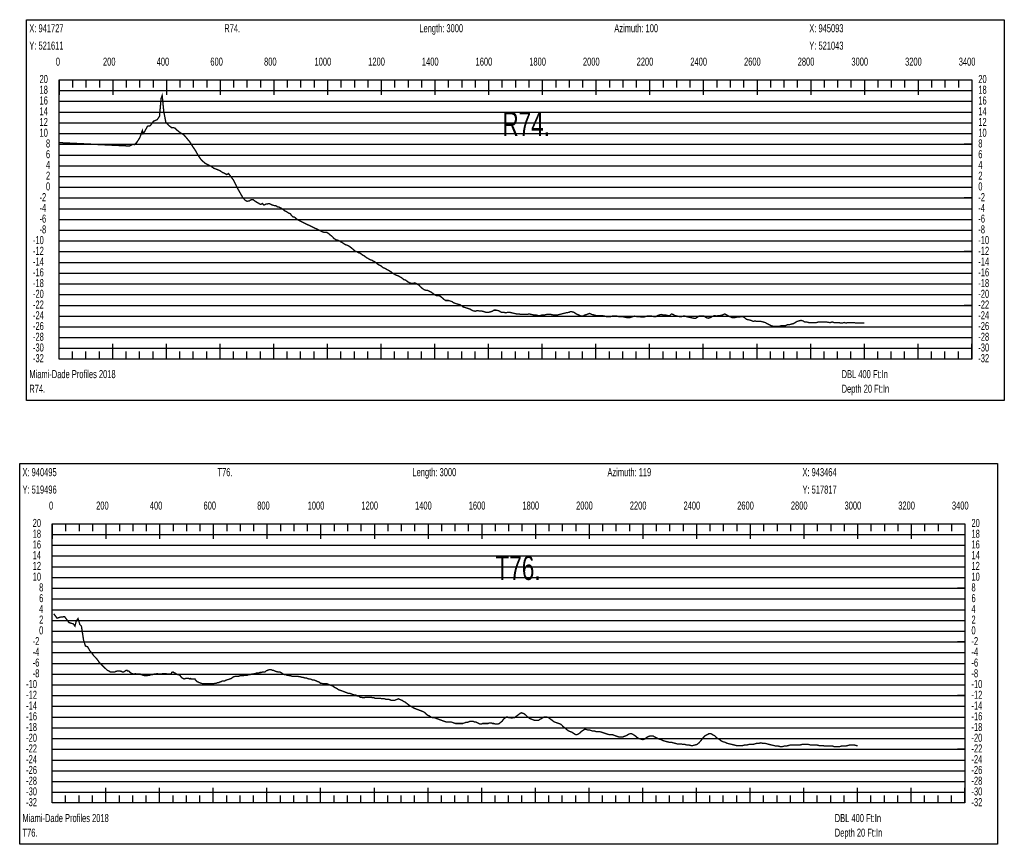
# Model space of a CAD drawing. Header units: inches. Extents: x 471865 to 538526, y 1054316 to 1102451.
# Tile 94 of 114: x 516266 to 519934, y 1085381 to 1088453. Entities that reach past the tile are written whole.
import ezdxf

# ---------------------------------------------------------------- set-up
doc = ezdxf.new("R2010")
doc.units = ezdxf.units.IN
doc.header["$MEASUREMENT"] = 0
for name, color, linetype in [('LABELS', 7, 'Continuous'), ('X_Gr1', 7, 'Continuous'), ('XSECTION', 7, 'Continuous')]:
    doc.layers.add(name, color=color, linetype=linetype)
doc.styles.get("Standard").update_dxf_attribs({"font": 'arial.ttf'})

msp = doc.modelspace()

# ---------------------------------------------------------------- linework, layer by layer
at = {"layer": 'X_Gr1', "color": 6, "linetype": 'Continuous', "lineweight": 18, "true_color": 0xff00ff, "transparency": 33554687, "const_width": 5}
for points in [[(516413.2, 1087995), (516413.2, 1087995), (516675.2, 1087982.5), (516686.6, 1087988.3), (516694.6, 1087988), (516701.9, 1087996), (516702, 1087995), (516713.8, 1088013.4), (516723.4, 1088040.5), (516726.3, 1088028.7), (516731.5, 1088036.1), (516742.8, 1088056.4), (516752.4, 1088057.7), (516765, 1088074.9), (516778.8, 1088080.7), (516787.2, 1088093.2), (516793.2, 1088159.8), (516797.2, 1088170.7), (516803, 1088111.9), (516810.7, 1088071.4), (516810.8, 1088071.1), (516821.7, 1088059.1), (516831.6, 1088051.3), (516843.6, 1088049.9), (516853.9, 1088040.3), (516865.3, 1088031.6), (516876.9, 1088025), (516886.3, 1088014.5), (516901.1, 1087996.6), (516910.6, 1087981), (516920.3, 1087967), (516930.3, 1087949.3), (516940.6, 1087933.9), (516947.4, 1087926.6), (516957.7, 1087917.9), (516968, 1087912.6), (516978.2, 1087907.8), (516989.5, 1087899.6), (517002.3, 1087894.8), (517011.9, 1087891), (517021.9, 1087884), (517031.2, 1087879.9), (517037.3, 1087876.2), (517044.4, 1087879.9), (517055.7, 1087865), (517061.9, 1087857), (517070.9, 1087839.2), (517078.1, 1087824.7), (517089.6, 1087804.2), (517097.7, 1087789.8), (517106.7, 1087780.2), (517113.6, 1087776.8), (517121.5, 1087777.8), (517129.3, 1087782.8), (517136.5, 1087782.1), (517145.5, 1087775.4), (517155.6, 1087769.6), (517164, 1087764.9), (517170.4, 1087768.4), (517176.2, 1087762.6), (517184.1, 1087766), (517190.2, 1087767.1), (517198.2, 1087767.3), (517206, 1087763.3), (517212.3, 1087761.1), (517220.7, 1087760), (517226.7, 1087755.8), (517232.3, 1087755.3), (517242.3, 1087749.9), (517247.7, 1087746), (517254.4, 1087740.7), (517263.1, 1087736.2), (517268.1, 1087732.4), (517274.3, 1087730.8), (517278.8, 1087723.7), (517284.6, 1087718.5), (517289.7, 1087717.8), (517294.7, 1087713.8), (517301, 1087708.2), (517306.2, 1087705.5), (517311.3, 1087702.9), (517316.5, 1087700.3), (517321.8, 1087697.8), (517327, 1087695.3), (517332.2, 1087692.8), (517337.4, 1087690.3), (517342.6, 1087687.8), (517347.8, 1087685.3), (517353, 1087682.8), (517358.2, 1087680.4), (517363.4, 1087677.9), (517368.6, 1087675.4), (517373.8, 1087672.9), (517379, 1087670.4), (517384.2, 1087667.9), (517389.4, 1087665.4), (517394.6, 1087662.9), (517399.3, 1087661), (517405, 1087661), (517410, 1087661), (517416.2, 1087657), (517423.3, 1087651), (517431, 1087645), (517438.3, 1087637), (517445.6, 1087633), (517453, 1087631), (517460.4, 1087627), (517467.4, 1087623), (517473.5, 1087619), (517479.5, 1087615), (517486.3, 1087613), (517493.9, 1087609), (517501.9, 1087603), (517509.2, 1087597), (517515.9, 1087591), (517522.1, 1087589), (517528.4, 1087585), (517535.4, 1087583), (517542.7, 1087577), (517550.4, 1087573), (517557.9, 1087567), (517564.9, 1087563), (517571.8, 1087559), (517578.4, 1087557), (517585.4, 1087553), (517592.2, 1087549), (517599, 1087543), (517606.3, 1087539), (517613.5, 1087535), (517620.5, 1087529), (517627, 1087527), (517633.5, 1087523), (517640.7, 1087519), (517648.1, 1087515), (517655.6, 1087509), (517662.5, 1087505), (517669.2, 1087501), (517676.3, 1087499), (517683.2, 1087495), (517690.2, 1087491), (517697.1, 1087485), (517704.2, 1087483), (517711.7, 1087477), (517718.7, 1087473), (517725.7, 1087471), (517732.3, 1087471), (517738.6, 1087473), (517745.5, 1087469), (517752.8, 1087465), (517760.5, 1087457), (517767.7, 1087451), (517773.9, 1087447), (517779.5, 1087445), (517785.5, 1087445), (517792.8, 1087441), (517801, 1087437), (517808.5, 1087431), (517814.6, 1087427), (517820, 1087425), (517826.1, 1087425), (517833.2, 1087423), (517840.3, 1087417), (517847.1, 1087411), (517852.8, 1087407), (517858.4, 1087407), (517864.3, 1087407), (517870.7, 1087404.9), (517876.6, 1087403), (517882.1, 1087399), (517887.1, 1087397), (517892.8, 1087395), (517899.3, 1087393.2), (517905.7, 1087391.4), (517907.1, 1087391), (517913.3, 1087387), (517918.6, 1087383), (517925, 1087381), (517931.4, 1087379), (517937.8, 1087376.9), (517943.8, 1087375), (517954.1, 1087369), (517963.1, 1087367), (517969.8, 1087369), (517976.1, 1087368.5), (517982.5, 1087367.9), (517988.9, 1087367.3), (517992.1, 1087367), (518002.8, 1087363), (518012.9, 1087363), (518020.8, 1087365), (518027, 1087367), (518033.1, 1087371), (518041.1, 1087371), (518050.8, 1087369), (518060.7, 1087363), (518069.7, 1087363), (518077.1, 1087361), (518084.3, 1087363), (518091.9, 1087363), (518100.1, 1087361), (518108.6, 1087359), (518117, 1087357), (518125.5, 1087357), (518134.1, 1087355), (518141.8, 1087355), (518149.1, 1087355), (518156.4, 1087355), (518164.5, 1087357), (518173.1, 1087355), (518181.7, 1087353), (518190, 1087353), (518197.7, 1087351), (518205.3, 1087351), (518212.7, 1087353), (518220.5, 1087353), (518228.9, 1087355), (518237.4, 1087355), (518246, 1087355), (518254.2, 1087353), (518261.8, 1087353), (518269.5, 1087353), (518277.3, 1087355), (518285.1, 1087357), (518293.1, 1087359), (518301.2, 1087361), (518313, 1087363), (518316.8, 1087365), (518323.9, 1087365), (518331.3, 1087363), (518339.7, 1087357), (518349, 1087353), (518357.4, 1087349), (518364.6, 1087349), (518371.7, 1087353), (518379.6, 1087355), (518388.7, 1087359), (518398, 1087355), (518406.4, 1087353), (518413.2, 1087351), (518419.7, 1087351), (518427.4, 1087351), (518435.9, 1087351), (518444.7, 1087349), (518452.7, 1087347), (518459.8, 1087347), (518466.7, 1087347), (518474.1, 1087349), (518482.4, 1087349), (518490.8, 1087349), (518498.4, 1087347), (518504.9, 1087347), (518511.6, 1087347), (518520.1, 1087345), (518529.4, 1087343), (518538, 1087343), (518550.5, 1087347), (518557.3, 1087349), (518565.9, 1087347), (518575.2, 1087347), (518583.8, 1087345), (518590.8, 1087345), (518596.6, 1087347), (518603, 1087349), (518610.8, 1087349), (518619.8, 1087349), (518628.5, 1087347), (518636.4, 1087347), (518643.1, 1087351), (518649.1, 1087353), (518655.8, 1087355), (518663.8, 1087353), (518672.5, 1087353), (518680.9, 1087351), (518688.3, 1087351), (518694.4, 1087357), (518700.3, 1087355), (518707.4, 1087351), (518715.9, 1087349), (518724.5, 1087347), (518732.1, 1087347), (518738.5, 1087349), (518744.5, 1087349), (518750.7, 1087347), (518758.3, 1087345), (518767.8, 1087343), (518777.3, 1087341), (518785, 1087341), (518790.8, 1087345), (518797.1, 1087349), (518805.7, 1087349), (518815.4, 1087349), (518824.4, 1087343), (518831.7, 1087341), (518838.2, 1087343), (518845.8, 1087347), (518854.3, 1087351), (518862.5, 1087349), (518869.4, 1087351), (518876.4, 1087351), (518884.4, 1087353), (518892.5, 1087357), (518900.3, 1087353), (518907.6, 1087349), (518921, 1087343), (518928.7, 1087343), (518937.6, 1087345), (518946.3, 1087345), (518954, 1087347), (518960.9, 1087347), (518966.9, 1087343), (518973.6, 1087337), (518981.8, 1087335), (518990.8, 1087333), (518999.2, 1087329), (519005.9, 1087331), (519012.4, 1087329), (519020.2, 1087329), (519028.6, 1087329), (519036.2, 1087327), (519043.2, 1087325), (519050.7, 1087321), (519058.6, 1087317), (519066, 1087313), (519073.2, 1087311), (519081, 1087311), (519089, 1087311), (519096.3, 1087311), (519103.5, 1087313), (519111.3, 1087313), (519118.8, 1087313), (519126.1, 1087317), (519133.4, 1087317), (519141.2, 1087319), (519149.1, 1087321), (519155.8, 1087325), (519162.1, 1087329), (519169.3, 1087331), (519177, 1087333), (519184.3, 1087331), (519191, 1087327), (519197.8, 1087327), (519205.1, 1087325), (519215.9, 1087325), (519219.6, 1087325), (519227, 1087325), (519234.9, 1087325), (519242.3, 1087327), (519249, 1087327), (519255.6, 1087327), (519262.7, 1087327), (519270.8, 1087327), (519282.8, 1087325), (519286.6, 1087325), (519293.2, 1087327), (519299.8, 1087325), (519307.3, 1087325), (519318.9, 1087325), (519322.8, 1087323), (519330.1, 1087323), (519337.7, 1087325), (519345.3, 1087323), (519352.1, 1087325), (519358.9, 1087325), (519366.2, 1087325), (519373.9, 1087325), (519381.3, 1087323), (519402.4, 1087323), (519410.6, 1087323), (519413.1, 1087323)], [(516393.1, 1086240.3), (516393.1, 1086240.3), (516405.5, 1086223.6), (516419.4, 1086227.9), (516433.9, 1086229.1), (516449.7, 1086207.3), (516466.1, 1086202.4), (516472.3, 1086194), (516477.1, 1086212.8), (516483.5, 1086222.2), (516490.7, 1086199.7), (516496.3, 1086194.2), (516504.5, 1086141.2), (516511.5, 1086119.8), (516519.2, 1086117.4), (516528, 1086101.9), (516535.1, 1086094.1), (516541.6, 1086084.5), (516549.9, 1086076.2), (516557.7, 1086066.5), (516563.2, 1086058.2), (516569.1, 1086052.1), (516586.8, 1086035.3), (516588.9, 1086033.3), (516590.9, 1086031.3), (516593.3, 1086029.3), (516597.3, 1086027.3), (516598.5, 1086027.3), (516601.2, 1086025.3), (516603.9, 1086023.3), (516606.6, 1086023.3), (516609.3, 1086023.3), (516612.4, 1086023.3), (516615.5, 1086023.3), (516618.3, 1086023.3), (516621.2, 1086023.3), (516624.1, 1086025.3), (516627.1, 1086025.3), (516629.9, 1086027.3), (516632.5, 1086027.3), (516635.3, 1086027.3), (516638.1, 1086027.3), (516640.6, 1086027.3), (516643.2, 1086025.3), (516646, 1086025.3), (516648.9, 1086023.3), (516651.4, 1086023.3), (516654.1, 1086023.3), (516656.9, 1086025.3), (516659.5, 1086027.3), (516662.5, 1086029.3), (516666.5, 1086029.3), (516667.6, 1086027.3), (516670.3, 1086027.3), (516674.5, 1086025.3), (516675.7, 1086023.3), (516679.5, 1086021.3), (516680.9, 1086019.3), (516683.5, 1086017.3), (516686.1, 1086017.3), (516688.8, 1086015.3), (516692.8, 1086015.3), (516694.2, 1086015.3), (516697.1, 1086017.3), (516700.1, 1086015.3), (516703, 1086015.3), (516707.7, 1086015.3), (516709.3, 1086015.3), (516712.5, 1086015.3), (516715.6, 1086015.3), (516718.7, 1086013.3), (516723.5, 1086013.3), (516725, 1086011.3), (516728, 1086011.3), (516731.2, 1086009.3), (516734.6, 1086009.3), (516739.4, 1086009.3), (516741.2, 1086009.3), (516744.6, 1086011.3), (516747.7, 1086011.3), (516751, 1086011.3), (516756.2, 1086013.3), (516757.8, 1086013.3), (516761.1, 1086013.3), (516766.5, 1086015.3), (516768.2, 1086015.3), (516773, 1086015.3), (516774.8, 1086015.3), (516778.3, 1086017.3), (516783.4, 1086015.3), (516785.1, 1086015.3), (516789.8, 1086015.3), (516792.6, 1086015.3), (516794.2, 1086015.3), (516799, 1086017.3), (516800.6, 1086017.3), (516805.7, 1086017.3), (516809.2, 1086017.3), (516811, 1086017.3), (516815.9, 1086015.3), (516817.7, 1086015.3), (516822.7, 1086015.3), (516824.1, 1086015.3), (516827, 1086015.3), (516831.2, 1086017.3), (516832.5, 1086021.3), (516836.8, 1086023.3), (516838, 1086023.3), (516840.3, 1086021.3), (516844.2, 1086019.3), (516848.8, 1086017.3), (516850, 1086015.3), (516856.4, 1086013.3), (516857.7, 1086013.3), (516861.4, 1086011.3), (516863.9, 1086011.3), (516865.3, 1086007.3), (516869.5, 1086003.3), (516871, 1086001.3), (516875.2, 1085999.3), (516878.1, 1085997.3), (516879.7, 1085997.3), (516884.5, 1085999.3), (516887.7, 1085999.3), (516889.3, 1085999.3), (516894, 1085999.3), (516895.6, 1085999.3), (516900.3, 1085997.3), (516903.2, 1085999.3), (516904.7, 1085997.3), (516909.9, 1085997.3), (516913.1, 1085997.3), (516915.9, 1085997.3), (516919.3, 1085997.3), (516920.9, 1085993.3), (516927.2, 1085987.3), (516932.1, 1085985.3), (516935.2, 1085983.3), (516936.9, 1085983.3), (516941.8, 1085981.3), (516943.2, 1085981.3), (516947.9, 1085979.3), (516949.6, 1085979.3), (516952.9, 1085979.3), (516957.9, 1085979.3), (516959.4, 1085979.3), (516964.6, 1085979.3), (516968.5, 1085979.3), (516970.2, 1085979.3), (516975.1, 1085979.3), (516976.9, 1085979.3), (516982.6, 1085979.3), (516986.6, 1085979.3), (516988.5, 1085979.3), (516994.4, 1085981.3), (516998.6, 1085981.3), (517003.2, 1085983.3), (517007.9, 1085983.3), (517010.4, 1085985.3), (517017.5, 1085987.3), (517020.1, 1085989.3), (517027.9, 1085989.3), (517033.2, 1085991.3), (517035.9, 1085993.3), (517044, 1085995.3), (517049.5, 1085997.3), (517054.7, 1085999.3), (517060.1, 1086003.3), (517062.8, 1086005.3), (517071, 1086007.3), (517076.5, 1086007.3), (517082.1, 1086007.3), (517087.8, 1086009.3), (517093.4, 1086009.3), (517098.8, 1086009.3), (517104.3, 1086011.3), (517109.9, 1086011.3), (517115.3, 1086011.3), (517117.9, 1086013.3), (517125.6, 1086013.3), (517130.5, 1086015.3), (517135.5, 1086015.3), (517140.9, 1086017.3), (517143.5, 1086017.3), (517148.7, 1086019.3), (517156.5, 1086019.3), (517161.4, 1086021.3), (517166.3, 1086021.3), (517171.4, 1086023.3), (517180.3, 1086023.3), (517184.6, 1086027.3), (517194.4, 1086031.3), (517196.9, 1086031.3), (517200.1, 1086031.3), (517204.3, 1086031.3), (517208.3, 1086029.3), (517212, 1086029.3), (517216.2, 1086027.3), (517220.3, 1086025.3), (517228.4, 1086023.3), (517232.2, 1086023.3), (517235.6, 1086023.3), (517239.3, 1086021.3), (517242.5, 1086019.3), (517245.4, 1086017.3), (517248.9, 1086015.3), (517253, 1086013.3), (517257.1, 1086013.3), (517261.4, 1086011.3), (517265.9, 1086011.3), (517270.6, 1086009.3), (517275.6, 1086009.3), (517280.8, 1086007.3), (517286.1, 1086007.3), (517291.6, 1086007.3), (517297, 1086007.3), (517302.2, 1086007.3), (517307.4, 1086005.3), (517312.6, 1086005.3), (517317.5, 1086003.3), (517322.5, 1086003.3), (517327.6, 1086001.3), (517332.6, 1086001.3), (517337.9, 1085999.3), (517343.1, 1085997.3), (517348.1, 1085997.3), (517353.3, 1085995.3), (517357.9, 1085993.3), (517362.8, 1085993.3), (517367.9, 1085991.3), (517372.7, 1085989.3), (517377.3, 1085987.3), (517382.1, 1085985.3), (517386.8, 1085981.3), (517391.5, 1085981.3), (517396.2, 1085979.3), (517400.8, 1085979.3), (517405.8, 1085979.3), (517410.9, 1085979.3), (517416, 1085977.3), (517421.3, 1085975.3), (517426.7, 1085973.3), (517432, 1085971.3), (517437.5, 1085967.3), (517440.3, 1085965.3), (517448.4, 1085961.3), (517454, 1085957.3), (517459.6, 1085955.3), (517465.2, 1085953.3), (517470.8, 1085951.3), (517476, 1085949.3), (517481.1, 1085947.3), (517486.4, 1085945.3), (517491.7, 1085943.3), (517497.1, 1085943.3), (517502.5, 1085941.3), (517507.7, 1085939.3), (517513.1, 1085937.3), (517518.8, 1085937.3), (517524.3, 1085933.3), (517529.4, 1085933.3), (517534.6, 1085929.3), (517539.6, 1085929.3), (517544.6, 1085927.3), (517549.8, 1085927.3), (517555.1, 1085929.3), (517560.5, 1085929.3), (517565.5, 1085929.3), (517570.6, 1085929.3), (517575.7, 1085929.3), (517580.7, 1085927.3), (517585.6, 1085927.3), (517590.5, 1085925.3), (517595.3, 1085925.3), (517600.3, 1085925.3), (517605.3, 1085925.3), (517610.1, 1085925.3), (517615.2, 1085923.3), (517620.8, 1085923.3), (517625.7, 1085923.3), (517630.6, 1085921.3), (517636.1, 1085921.3), (517641.5, 1085921.3), (517646.6, 1085919.3), (517651.8, 1085917.3), (517657.1, 1085917.3), (517662.1, 1085917.3), (517667.2, 1085919.3), (517672.2, 1085921.3), (517676.8, 1085923.3), (517681.6, 1085921.3), (517686.6, 1085919.3), (517691.5, 1085917.3), (517696.7, 1085913.3), (517701.8, 1085911.3), (517706.9, 1085907.3), (517712.1, 1085903.3), (517717.5, 1085899.3), (517723.2, 1085895.3), (517728.2, 1085893.3), (517733.3, 1085889.3), (517738.5, 1085887.3), (517743.4, 1085885.3), (517748.8, 1085883.3), (517754.1, 1085881.3), (517759.5, 1085879.3), (517764.8, 1085877.3), (517770.3, 1085875.3), (517776.2, 1085871.3), (517782, 1085865.3), (517787.5, 1085861.3), (517792.9, 1085859.3), (517798.4, 1085855.3), (517804.4, 1085853.3), (517810.2, 1085853.3), (517815.7, 1085851.3), (517821.2, 1085849.3), (517826.6, 1085847.3), (517831.9, 1085845.3), (517837.2, 1085843.3), (517842.9, 1085841.3), (517848.7, 1085839.3), (517854.5, 1085837.3), (517860.5, 1085837.3), (517866.6, 1085837.3), (517872.6, 1085837.3), (517878.6, 1085835.3), (517884.3, 1085833.3), (517889.9, 1085831.3), (517895.2, 1085831.3), (517900.7, 1085831.3), (517906.1, 1085831.3), (517911.3, 1085831.3), (517916.9, 1085831.3), (517922.6, 1085833.3), (517928.1, 1085835.3), (517933.6, 1085835.3), (517938.8, 1085837.3), (517943.5, 1085839.3), (517947.7, 1085839.3), (517952, 1085839.3), (517956.1, 1085839.3), (517960.3, 1085837.3), (517964.8, 1085837.3), (517968.8, 1085835.3), (517972.8, 1085833.3), (517976.8, 1085831.3), (517981.3, 1085829.3), (517986.2, 1085829.3), (517990.6, 1085831.3), (517995, 1085831.3), (517999.4, 1085831.3), (518003.6, 1085831.3), (518007.7, 1085831.3), (518011.7, 1085831.3), (518015.8, 1085833.3), (518019.8, 1085833.3), (518023.8, 1085833.3), (518028.3, 1085831.3), (518033, 1085831.3), (518038, 1085829.3), (518043.2, 1085829.3), (518048.7, 1085829.3), (518053.4, 1085831.3), (518057.8, 1085835.3), (518063.2, 1085839.3), (518068.5, 1085847.3), (518073.5, 1085851.3), (518079.1, 1085855.3), (518084, 1085855.3), (518088.6, 1085853.3), (518093.9, 1085853.3), (518099.1, 1085851.3), (518104.5, 1085853.3), (518109.9, 1085853.3), (518115.3, 1085857.3), (518120.7, 1085861.3), (518125.8, 1085865.3), (518131, 1085869.3), (518136, 1085871.3), (518140.9, 1085869.3), (518145.8, 1085867.3), (518150.9, 1085863.3), (518156.8, 1085857.3), (518162.3, 1085853.3), (518167.4, 1085849.3), (518173.1, 1085847.3), (518178.7, 1085845.3), (518184, 1085843.3), (518189.4, 1085843.3), (518194.9, 1085843.3), (518199.7, 1085843.3), (518204.7, 1085847.3), (518210.2, 1085849.3), (518215.2, 1085853.3), (518220.2, 1085855.3), (518225.5, 1085855.3), (518230.7, 1085855.3), (518236.1, 1085853.3), (518241.5, 1085849.3), (518247.1, 1085845.3), (518252.3, 1085841.3), (518257.6, 1085837.3), (518263.4, 1085835.3), (518269.1, 1085833.3), (518274.7, 1085831.3), (518280.5, 1085829.3), (518285.9, 1085825.3), (518291.3, 1085819.3), (518296.7, 1085815.3), (518301.4, 1085811.3), (518306.2, 1085807.3), (518311.4, 1085803.3), (518316.9, 1085801.3), (518322.8, 1085799.3), (518328.9, 1085795.3), (518334.5, 1085791.3), (518340, 1085789.3), (518346.1, 1085791.3), (518352.1, 1085795.3), (518358.1, 1085801.3), (518364.5, 1085805.3), (518370.5, 1085809.3), (518376.4, 1085809.3), (518382.4, 1085807.3), (518388.5, 1085807.3), (518394.6, 1085805.3), (518400.6, 1085803.3), (518407.2, 1085803.3), (518413.4, 1085801.3), (518419.6, 1085801.3), (518426.2, 1085801.3), (518432.5, 1085799.3), (518438.9, 1085797.3), (518445.1, 1085795.3), (518451, 1085793.3), (518457.4, 1085791.3), (518463.5, 1085789.3), (518469.2, 1085789.3), (518475.2, 1085789.3), (518480.9, 1085787.3), (518486.5, 1085785.3), (518492.1, 1085783.3), (518497.8, 1085781.3), (518503.3, 1085781.3), (518508.3, 1085781.3), (518513.4, 1085781.3), (518518.5, 1085783.3), (518523.8, 1085785.3), (518528.9, 1085787.3), (518534.4, 1085791.3), (518540.3, 1085793.3), (518546.4, 1085793.3), (518553, 1085789.3), (518559.5, 1085785.3), (518566.2, 1085779.3), (518573, 1085775.3), (518580, 1085773.3), (518587.4, 1085771.3), (518594.7, 1085773.3), (518602.1, 1085779.3), (518609.7, 1085783.3), (518617.2, 1085785.3), (518624.8, 1085785.3), (518632.2, 1085781.3), (518639.9, 1085777.3), (518648, 1085773.3), (518655.7, 1085771.3), (518663.6, 1085767.3), (518671.2, 1085765.3), (518678.6, 1085763.3), (518686.2, 1085761.3), (518693.8, 1085761.3), (518701.3, 1085759.3), (518708.8, 1085757.3), (518715.8, 1085755.3), (518722.7, 1085755.3), (518730, 1085755.3), (518737.4, 1085753.3), (518744.5, 1085753.3), (518751.6, 1085751.3), (518759, 1085751.3), (518766.7, 1085749.3), (518774.4, 1085749.3), (518782.2, 1085751.3), (518789.8, 1085753.3), (518796.8, 1085759.3), (518804, 1085767.3), (518811.6, 1085777.3), (518818.9, 1085785.3), (518826.5, 1085789.3), (518833.9, 1085793.3), (518841, 1085793.3), (518848.6, 1085789.3), (518856.2, 1085785.3), (518863.5, 1085777.3), (518871.2, 1085773.3), (518878.8, 1085767.3), (518886.6, 1085763.3), (518894.6, 1085761.3), (518902.8, 1085757.3), (518911.1, 1085755.3), (518919.3, 1085753.3), (518927.6, 1085751.3), (518936, 1085749.3), (518944.2, 1085749.3), (518952.3, 1085749.3), (518960, 1085749.3), (518968, 1085751.3), (518975.6, 1085751.3), (518983, 1085753.3), (518990.7, 1085753.3), (518997.7, 1085753.3), (519004.6, 1085755.3), (519012, 1085757.3), (519019.6, 1085757.3), (519027.2, 1085759.3), (519035.1, 1085757.3), (519043.4, 1085757.3), (519051.2, 1085755.3), (519058.9, 1085753.3), (519067.1, 1085751.3), (519075.2, 1085749.3), (519083.4, 1085747.3), (519091.5, 1085747.3), (519099.4, 1085745.3), (519107.5, 1085745.3), (519115.3, 1085747.3), (519122.8, 1085747.3), (519130.1, 1085749.3), (519137.3, 1085751.3), (519144.4, 1085751.3), (519151.5, 1085751.3), (519158.8, 1085751.3), (519166, 1085751.3), (519173.2, 1085751.3), (519180.9, 1085753.3), (519188.7, 1085753.3), (519196.8, 1085753.3), (519204.7, 1085753.3), (519212.4, 1085751.3), (519220.3, 1085751.3), (519227.8, 1085751.3), (519235.4, 1085751.3), (519243.3, 1085749.3), (519250.8, 1085749.3), (519258.2, 1085749.3), (519265.2, 1085747.3), (519272.7, 1085747.3), (519279.9, 1085747.3), (519286.8, 1085747.3), (519293.7, 1085747.3), (519300.5, 1085745.3), (519307.3, 1085745.3), (519314.1, 1085745.3), (519321.1, 1085745.3), (519328.3, 1085747.3), (519335.7, 1085747.3), (519343.5, 1085747.3), (519351.2, 1085749.3), (519359, 1085751.3), (519367.1, 1085751.3), (519374.9, 1085751.3), (519382.9, 1085749.3), (519387.6, 1085749.3)]]:
    msp.add_lwpolyline(points, dxfattribs=at)
at = {"layer": 'XSECTION', "color": 18, "linetype": 'Continuous', "true_color": 0x000000}
for points in [[(516291.9, 1088453), (519934.3, 1088453), (519934.3, 1087035), (516291.9, 1087035), (516291.9, 1088453)], [(516413.1, 1088229), (519813.1, 1088229), (519813.1, 1087189), (516413.1, 1087189), (516413.1, 1088229)], [(516413.1, 1088229), (516413.1, 1088172.6)], [(516413.1, 1088229), (516413.1, 1088172.6)], [(516413.1, 1088229), (516413.1, 1088201)], [(516413.1, 1088229), (516413.1, 1088201)], [(516463.1, 1088229), (516463.1, 1088201)], [(516513.1, 1088229), (516513.1, 1088201)], [(516563.1, 1088229), (516563.1, 1088201)], [(516613.1, 1088229), (516613.1, 1088172.6)], [(516613.1, 1088229), (516613.1, 1088201)], [(516663.1, 1088229), (516663.1, 1088201)], [(516713.1, 1088229), (516713.1, 1088201)], [(516763.1, 1088229), (516763.1, 1088201)], [(516813.1, 1088229), (516813.1, 1088172.6)], [(516813.1, 1088229), (516813.1, 1088201)], [(516863.1, 1088229), (516863.1, 1088201)], [(516913.1, 1088229), (516913.1, 1088201)], [(516963.1, 1088229), (516963.1, 1088201)], [(517013.1, 1088229), (517013.1, 1088172.6)], [(517013.1, 1088229), (517013.1, 1088201)], [(517063.1, 1088229), (517063.1, 1088201)], [(517113.1, 1088229), (517113.1, 1088201)], [(517163.1, 1088229), (517163.1, 1088201)], [(517213.1, 1088229), (517213.1, 1088172.6)], [(517213.1, 1088229), (517213.1, 1088201)], [(517263.1, 1088229), (517263.1, 1088201)], [(517313.1, 1088229), (517313.1, 1088201)], [(517363.1, 1088229), (517363.1, 1088201)], [(517413.1, 1088229), (517413.1, 1088172.6)], [(517413.1, 1088229), (517413.1, 1088201)], [(517463.1, 1088229), (517463.1, 1088201)], [(517513.1, 1088229), (517513.1, 1088201)], [(517563.1, 1088229), (517563.1, 1088201)], [(517613.1, 1088229), (517613.1, 1088172.6)], [(517613.1, 1088229), (517613.1, 1088201)], [(517663.1, 1088229), (517663.1, 1088201)], [(517713.1, 1088229), (517713.1, 1088201)], [(517763.1, 1088229), (517763.1, 1088201)], [(517813.1, 1088229), (517813.1, 1088172.6)], [(517813.1, 1088229), (517813.1, 1088201)], [(517863.1, 1088229), (517863.1, 1088201)], [(517913.1, 1088229), (517913.1, 1088201)], [(517963.1, 1088229), (517963.1, 1088201)], [(518013.1, 1088229), (518013.1, 1088172.6)], [(518013.1, 1088229), (518013.1, 1088201)], [(518063.1, 1088229), (518063.1, 1088201)], [(518113.1, 1088229), (518113.1, 1088201)], [(518163.1, 1088229), (518163.1, 1088201)], [(518213.1, 1088229), (518213.1, 1088172.6)], [(518213.1, 1088229), (518213.1, 1088201)], [(518263.1, 1088229), (518263.1, 1088201)], [(518313.1, 1088229), (518313.1, 1088201)], [(518363.1, 1088229), (518363.1, 1088201)], [(518413.1, 1088229), (518413.1, 1088172.6)], [(518413.1, 1088229), (518413.1, 1088201)], [(518463.1, 1088229), (518463.1, 1088201)], [(518513.1, 1088229), (518513.1, 1088201)], [(518563.1, 1088229), (518563.1, 1088201)], [(518613.1, 1088229), (518613.1, 1088172.6)], [(518613.1, 1088229), (518613.1, 1088201)], [(518663.1, 1088229), (518663.1, 1088201)], [(518713.1, 1088229), (518713.1, 1088201)], [(518763.1, 1088229), (518763.1, 1088201)], [(518813.1, 1088229), (518813.1, 1088172.6)], [(518813.1, 1088229), (518813.1, 1088201)], [(518863.1, 1088229), (518863.1, 1088201)], [(518913.1, 1088229), (518913.1, 1088201)], [(518963.1, 1088229), (518963.1, 1088201)], [(519013.1, 1088229), (519013.1, 1088172.6)], [(519013.1, 1088229), (519013.1, 1088201)], [(519063.1, 1088229), (519063.1, 1088201)], [(519113.1, 1088229), (519113.1, 1088201)], [(519163.1, 1088229), (519163.1, 1088201)], [(519213.1, 1088229), (519213.1, 1088172.6)], [(519213.1, 1088229), (519213.1, 1088201)], [(519263.1, 1088229), (519263.1, 1088201)], [(519313.1, 1088229), (519313.1, 1088201)], [(519363.1, 1088229), (519363.1, 1088201)], [(519413.1, 1088229), (519413.1, 1088172.6)], [(519413.1, 1088229), (519413.1, 1088201)], [(519463.1, 1088229), (519463.1, 1088201)], [(519513.1, 1088229), (519513.1, 1088201)], [(519563.1, 1088229), (519563.1, 1088201)], [(519613.1, 1088229), (519613.1, 1088172.6)], [(519613.1, 1088229), (519613.1, 1088201)], [(519663.1, 1088229), (519663.1, 1088201)], [(519713.1, 1088229), (519713.1, 1088201)], [(519763.1, 1088229), (519763.1, 1088201)], [(519813.1, 1088229), (519813.1, 1088172.6)], [(519813.1, 1088229), (519813.1, 1088201)], [(516413.1, 1087989), (516441.1, 1087989)], [(519813.1, 1087989), (519785.1, 1087989)], [(516413.1, 1087789), (516441.1, 1087789)], [(519813.1, 1087789), (519785.1, 1087789)], [(516413.1, 1087589), (516441.1, 1087589)], [(519813.1, 1087589), (519785.1, 1087589)], [(516413.1, 1087389), (516441.1, 1087389)], [(519813.1, 1087389), (519785.1, 1087389)], [(516413.1, 1087189), (516413.1, 1087245.4)], [(516413.1, 1087189), (516413.1, 1087245.4)], [(516413.1, 1087189), (516413.1, 1087217)], [(516413.1, 1087189), (516413.1, 1087217)], [(516463.1, 1087189), (516463.1, 1087217)], [(516513.1, 1087189), (516513.1, 1087217)], [(516563.1, 1087189), (516563.1, 1087217)], [(516613.1, 1087189), (516613.1, 1087245.4)], [(516613.1, 1087189), (516613.1, 1087217)], [(516663.1, 1087189), (516663.1, 1087217)], [(516713.1, 1087189), (516713.1, 1087217)], [(516763.1, 1087189), (516763.1, 1087217)], [(516813.1, 1087189), (516813.1, 1087245.4)], [(516813.1, 1087189), (516813.1, 1087217)], [(516863.1, 1087189), (516863.1, 1087217)], [(516913.1, 1087189), (516913.1, 1087217)], [(516963.1, 1087189), (516963.1, 1087217)], [(517013.1, 1087189), (517013.1, 1087245.4)], [(517013.1, 1087189), (517013.1, 1087217)], [(517063.1, 1087189), (517063.1, 1087217)], [(517113.1, 1087189), (517113.1, 1087217)], [(517163.1, 1087189), (517163.1, 1087217)], [(517213.1, 1087189), (517213.1, 1087245.4)], [(517213.1, 1087189), (517213.1, 1087217)], [(517263.1, 1087189), (517263.1, 1087217)], [(517313.1, 1087189), (517313.1, 1087217)], [(517363.1, 1087189), (517363.1, 1087217)], [(517413.1, 1087189), (517413.1, 1087245.4)], [(517413.1, 1087189), (517413.1, 1087217)], [(517463.1, 1087189), (517463.1, 1087217)], [(517513.1, 1087189), (517513.1, 1087217)], [(517563.1, 1087189), (517563.1, 1087217)], [(517613.1, 1087189), (517613.1, 1087245.4)], [(517613.1, 1087189), (517613.1, 1087217)], [(517663.1, 1087189), (517663.1, 1087217)], [(517713.1, 1087189), (517713.1, 1087217)], [(517763.1, 1087189), (517763.1, 1087217)], [(517813.1, 1087189), (517813.1, 1087245.4)], [(517813.1, 1087189), (517813.1, 1087217)], [(517863.1, 1087189), (517863.1, 1087217)], [(517913.1, 1087189), (517913.1, 1087217)], [(517963.1, 1087189), (517963.1, 1087217)], [(518013.1, 1087189), (518013.1, 1087245.4)], [(518013.1, 1087189), (518013.1, 1087217)], [(518063.1, 1087189), (518063.1, 1087217)], [(518113.1, 1087189), (518113.1, 1087217)], [(518163.1, 1087189), (518163.1, 1087217)], [(518213.1, 1087189), (518213.1, 1087245.4)], [(518213.1, 1087189), (518213.1, 1087217)], [(518263.1, 1087189), (518263.1, 1087217)], [(518313.1, 1087189), (518313.1, 1087217)], [(518363.1, 1087189), (518363.1, 1087217)], [(518413.1, 1087189), (518413.1, 1087245.4)], [(518413.1, 1087189), (518413.1, 1087217)], [(518463.1, 1087189), (518463.1, 1087217)], [(518513.1, 1087189), (518513.1, 1087217)], [(518563.1, 1087189), (518563.1, 1087217)], [(518613.1, 1087189), (518613.1, 1087245.4)], [(518613.1, 1087189), (518613.1, 1087217)], [(518663.1, 1087189), (518663.1, 1087217)], [(518713.1, 1087189), (518713.1, 1087217)], [(518763.1, 1087189), (518763.1, 1087217)], [(518813.1, 1087189), (518813.1, 1087245.4)], [(518813.1, 1087189), (518813.1, 1087217)], [(518863.1, 1087189), (518863.1, 1087217)], [(518913.1, 1087189), (518913.1, 1087217)], [(518963.1, 1087189), (518963.1, 1087217)], [(519013.1, 1087189), (519013.1, 1087245.4)], [(519013.1, 1087189), (519013.1, 1087217)], [(519063.1, 1087189), (519063.1, 1087217)], [(519113.1, 1087189), (519113.1, 1087217)], [(519163.1, 1087189), (519163.1, 1087217)], [(519213.1, 1087189), (519213.1, 1087245.4)], [(519213.1, 1087189), (519213.1, 1087217)], [(519263.1, 1087189), (519263.1, 1087217)], [(519313.1, 1087189), (519313.1, 1087217)], [(519363.1, 1087189), (519363.1, 1087217)], [(519413.1, 1087189), (519413.1, 1087245.4)], [(519413.1, 1087189), (519413.1, 1087217)], [(519463.1, 1087189), (519463.1, 1087217)], [(519513.1, 1087189), (519513.1, 1087217)], [(519563.1, 1087189), (519563.1, 1087217)], [(519613.1, 1087189), (519613.1, 1087245.4)], [(519613.1, 1087189), (519613.1, 1087217)], [(519663.1, 1087189), (519663.1, 1087217)], [(519713.1, 1087189), (519713.1, 1087217)], [(519763.1, 1087189), (519763.1, 1087217)], [(519813.1, 1087189), (519813.1, 1087245.4)], [(519813.1, 1087189), (519813.1, 1087217)], [(516266.4, 1086799.3), (519908.8, 1086799.3), (519908.8, 1085381.3), (516266.4, 1085381.3), (516266.4, 1086799.3)], [(516387.6, 1086575.3), (519787.6, 1086575.3), (519787.6, 1085535.3), (516387.6, 1085535.3), (516387.6, 1086575.3)], [(516387.6, 1086575.3), (516387.6, 1086518.9)], [(516387.6, 1086575.3), (516387.6, 1086518.9)], [(516387.6, 1086575.3), (516387.6, 1086547.3)], [(516387.6, 1086575.3), (516387.6, 1086547.3)], [(516437.6, 1086575.3), (516437.6, 1086547.3)], [(516487.6, 1086575.3), (516487.6, 1086547.3)], [(516537.6, 1086575.3), (516537.6, 1086547.3)], [(516587.6, 1086575.3), (516587.6, 1086518.9)], [(516587.6, 1086575.3), (516587.6, 1086547.3)], [(516637.6, 1086575.3), (516637.6, 1086547.3)], [(516687.6, 1086575.3), (516687.6, 1086547.3)], [(516737.6, 1086575.3), (516737.6, 1086547.3)], [(516787.6, 1086575.3), (516787.6, 1086518.9)], [(516787.6, 1086575.3), (516787.6, 1086547.3)], [(516837.6, 1086575.3), (516837.6, 1086547.3)], [(516887.6, 1086575.3), (516887.6, 1086547.3)], [(516937.6, 1086575.3), (516937.6, 1086547.3)], [(516987.6, 1086575.3), (516987.6, 1086518.9)], [(516987.6, 1086575.3), (516987.6, 1086547.3)], [(517037.6, 1086575.3), (517037.6, 1086547.3)], [(517087.6, 1086575.3), (517087.6, 1086547.3)], [(517137.6, 1086575.3), (517137.6, 1086547.3)], [(517187.6, 1086575.3), (517187.6, 1086518.9)], [(517187.6, 1086575.3), (517187.6, 1086547.3)], [(517237.6, 1086575.3), (517237.6, 1086547.3)], [(517287.6, 1086575.3), (517287.6, 1086547.3)], [(517337.6, 1086575.3), (517337.6, 1086547.3)], [(517387.6, 1086575.3), (517387.6, 1086518.9)], [(517387.6, 1086575.3), (517387.6, 1086547.3)], [(517437.6, 1086575.3), (517437.6, 1086547.3)], [(517487.6, 1086575.3), (517487.6, 1086547.3)], [(517537.6, 1086575.3), (517537.6, 1086547.3)], [(517587.6, 1086575.3), (517587.6, 1086518.9)], [(517587.6, 1086575.3), (517587.6, 1086547.3)], [(517637.6, 1086575.3), (517637.6, 1086547.3)], [(517687.6, 1086575.3), (517687.6, 1086547.3)], [(517737.6, 1086575.3), (517737.6, 1086547.3)], [(517787.6, 1086575.3), (517787.6, 1086518.9)], [(517787.6, 1086575.3), (517787.6, 1086547.3)], [(517837.6, 1086575.3), (517837.6, 1086547.3)], [(517887.6, 1086575.3), (517887.6, 1086547.3)], [(517937.6, 1086575.3), (517937.6, 1086547.3)], [(517987.6, 1086575.3), (517987.6, 1086518.9)], [(517987.6, 1086575.3), (517987.6, 1086547.3)], [(518037.6, 1086575.3), (518037.6, 1086547.3)], [(518087.6, 1086575.3), (518087.6, 1086547.3)], [(518137.6, 1086575.3), (518137.6, 1086547.3)], [(518187.6, 1086575.3), (518187.6, 1086518.9)], [(518187.6, 1086575.3), (518187.6, 1086547.3)], [(518237.6, 1086575.3), (518237.6, 1086547.3)], [(518287.6, 1086575.3), (518287.6, 1086547.3)], [(518337.6, 1086575.3), (518337.6, 1086547.3)], [(518387.6, 1086575.3), (518387.6, 1086518.9)], [(518387.6, 1086575.3), (518387.6, 1086547.3)], [(518437.6, 1086575.3), (518437.6, 1086547.3)], [(518487.6, 1086575.3), (518487.6, 1086547.3)], [(518537.6, 1086575.3), (518537.6, 1086547.3)], [(518587.6, 1086575.3), (518587.6, 1086518.9)], [(518587.6, 1086575.3), (518587.6, 1086547.3)], [(518637.6, 1086575.3), (518637.6, 1086547.3)], [(518687.6, 1086575.3), (518687.6, 1086547.3)], [(518737.6, 1086575.3), (518737.6, 1086547.3)], [(518787.6, 1086575.3), (518787.6, 1086518.9)], [(518787.6, 1086575.3), (518787.6, 1086547.3)], [(518837.6, 1086575.3), (518837.6, 1086547.3)], [(518887.6, 1086575.3), (518887.6, 1086547.3)], [(518937.6, 1086575.3), (518937.6, 1086547.3)], [(518987.6, 1086575.3), (518987.6, 1086518.9)], [(518987.6, 1086575.3), (518987.6, 1086547.3)], [(519037.6, 1086575.3), (519037.6, 1086547.3)], [(519087.6, 1086575.3), (519087.6, 1086547.3)], [(519137.6, 1086575.3), (519137.6, 1086547.3)], [(519187.6, 1086575.3), (519187.6, 1086518.9)], [(519187.6, 1086575.3), (519187.6, 1086547.3)], [(519237.6, 1086575.3), (519237.6, 1086547.3)], [(519287.6, 1086575.3), (519287.6, 1086547.3)], [(519337.6, 1086575.3), (519337.6, 1086547.3)], [(519387.6, 1086575.3), (519387.6, 1086518.9)], [(519387.6, 1086575.3), (519387.6, 1086547.3)], [(519437.6, 1086575.3), (519437.6, 1086547.3)], [(519487.6, 1086575.3), (519487.6, 1086547.3)], [(519537.6, 1086575.3), (519537.6, 1086547.3)], [(519587.6, 1086575.3), (519587.6, 1086518.9)], [(519587.6, 1086575.3), (519587.6, 1086547.3)], [(519637.6, 1086575.3), (519637.6, 1086547.3)], [(519687.6, 1086575.3), (519687.6, 1086547.3)], [(519737.6, 1086575.3), (519737.6, 1086547.3)], [(519787.6, 1086575.3), (519787.6, 1086518.9)], [(519787.6, 1086575.3), (519787.6, 1086547.3)], [(516387.6, 1086335.3), (516415.6, 1086335.3)], [(519787.6, 1086335.3), (519759.6, 1086335.3)], [(516387.6, 1086135.3), (516415.6, 1086135.3)], [(519787.6, 1086135.3), (519759.6, 1086135.3)], [(516387.6, 1085935.3), (516415.6, 1085935.3)], [(519787.6, 1085935.3), (519759.6, 1085935.3)], [(516387.6, 1085735.3), (516415.6, 1085735.3)], [(519787.6, 1085735.3), (519759.6, 1085735.3)], [(516387.6, 1085535.3), (516387.6, 1085591.7)], [(516387.6, 1085535.3), (516387.6, 1085591.7)], [(516387.6, 1085535.3), (516387.6, 1085563.3)], [(516387.6, 1085535.3), (516387.6, 1085563.3)], [(516437.6, 1085535.3), (516437.6, 1085563.3)], [(516487.6, 1085535.3), (516487.6, 1085563.3)], [(516537.6, 1085535.3), (516537.6, 1085563.3)], [(516587.6, 1085535.3), (516587.6, 1085591.7)], [(516587.6, 1085535.3), (516587.6, 1085563.3)], [(516637.6, 1085535.3), (516637.6, 1085563.3)], [(516687.6, 1085535.3), (516687.6, 1085563.3)], [(516737.6, 1085535.3), (516737.6, 1085563.3)], [(516787.6, 1085535.3), (516787.6, 1085591.7)], [(516787.6, 1085535.3), (516787.6, 1085563.3)], [(516837.6, 1085535.3), (516837.6, 1085563.3)], [(516887.6, 1085535.3), (516887.6, 1085563.3)], [(516937.6, 1085535.3), (516937.6, 1085563.3)], [(516987.6, 1085535.3), (516987.6, 1085591.7)], [(516987.6, 1085535.3), (516987.6, 1085563.3)], [(517037.6, 1085535.3), (517037.6, 1085563.3)], [(517087.6, 1085535.3), (517087.6, 1085563.3)], [(517137.6, 1085535.3), (517137.6, 1085563.3)], [(517187.6, 1085535.3), (517187.6, 1085591.7)], [(517187.6, 1085535.3), (517187.6, 1085563.3)], [(517237.6, 1085535.3), (517237.6, 1085563.3)], [(517287.6, 1085535.3), (517287.6, 1085563.3)], [(517337.6, 1085535.3), (517337.6, 1085563.3)], [(517387.6, 1085535.3), (517387.6, 1085591.7)], [(517387.6, 1085535.3), (517387.6, 1085563.3)], [(517437.6, 1085535.3), (517437.6, 1085563.3)], [(517487.6, 1085535.3), (517487.6, 1085563.3)], [(517537.6, 1085535.3), (517537.6, 1085563.3)], [(517587.6, 1085535.3), (517587.6, 1085591.7)], [(517587.6, 1085535.3), (517587.6, 1085563.3)], [(517637.6, 1085535.3), (517637.6, 1085563.3)], [(517687.6, 1085535.3), (517687.6, 1085563.3)], [(517737.6, 1085535.3), (517737.6, 1085563.3)], [(517787.6, 1085535.3), (517787.6, 1085591.7)], [(517787.6, 1085535.3), (517787.6, 1085563.3)], [(517837.6, 1085535.3), (517837.6, 1085563.3)], [(517887.6, 1085535.3), (517887.6, 1085563.3)], [(517937.6, 1085535.3), (517937.6, 1085563.3)], [(517987.6, 1085535.3), (517987.6, 1085591.7)], [(517987.6, 1085535.3), (517987.6, 1085563.3)], [(518037.6, 1085535.3), (518037.6, 1085563.3)], [(518087.6, 1085535.3), (518087.6, 1085563.3)], [(518137.6, 1085535.3), (518137.6, 1085563.3)], [(518187.6, 1085535.3), (518187.6, 1085591.7)], [(518187.6, 1085535.3), (518187.6, 1085563.3)], [(518237.6, 1085535.3), (518237.6, 1085563.3)], [(518287.6, 1085535.3), (518287.6, 1085563.3)], [(518337.6, 1085535.3), (518337.6, 1085563.3)], [(518387.6, 1085535.3), (518387.6, 1085591.7)], [(518387.6, 1085535.3), (518387.6, 1085563.3)], [(518437.6, 1085535.3), (518437.6, 1085563.3)], [(518487.6, 1085535.3), (518487.6, 1085563.3)], [(518537.6, 1085535.3), (518537.6, 1085563.3)], [(518587.6, 1085535.3), (518587.6, 1085591.7)], [(518587.6, 1085535.3), (518587.6, 1085563.3)], [(518637.6, 1085535.3), (518637.6, 1085563.3)], [(518687.6, 1085535.3), (518687.6, 1085563.3)], [(518737.6, 1085535.3), (518737.6, 1085563.3)], [(518787.6, 1085535.3), (518787.6, 1085591.7)], [(518787.6, 1085535.3), (518787.6, 1085563.3)], [(518837.6, 1085535.3), (518837.6, 1085563.3)], [(518887.6, 1085535.3), (518887.6, 1085563.3)], [(518937.6, 1085535.3), (518937.6, 1085563.3)], [(518987.6, 1085535.3), (518987.6, 1085591.7)], [(518987.6, 1085535.3), (518987.6, 1085563.3)], [(519037.6, 1085535.3), (519037.6, 1085563.3)], [(519087.6, 1085535.3), (519087.6, 1085563.3)], [(519137.6, 1085535.3), (519137.6, 1085563.3)], [(519187.6, 1085535.3), (519187.6, 1085591.7)], [(519187.6, 1085535.3), (519187.6, 1085563.3)], [(519237.6, 1085535.3), (519237.6, 1085563.3)], [(519287.6, 1085535.3), (519287.6, 1085563.3)], [(519337.6, 1085535.3), (519337.6, 1085563.3)], [(519387.6, 1085535.3), (519387.6, 1085591.7)], [(519387.6, 1085535.3), (519387.6, 1085563.3)], [(519437.6, 1085535.3), (519437.6, 1085563.3)], [(519487.6, 1085535.3), (519487.6, 1085563.3)], [(519537.6, 1085535.3), (519537.6, 1085563.3)], [(519587.6, 1085535.3), (519587.6, 1085591.7)], [(519587.6, 1085535.3), (519587.6, 1085563.3)], [(519637.6, 1085535.3), (519637.6, 1085563.3)], [(519687.6, 1085535.3), (519687.6, 1085563.3)], [(519737.6, 1085535.3), (519737.6, 1085563.3)], [(519787.6, 1085535.3), (519787.6, 1085591.7)], [(519787.6, 1085535.3), (519787.6, 1085563.3)]]:
    msp.add_lwpolyline(points, dxfattribs=at)
at = {"layer": 'XSECTION', "color": 18, "true_color": 0x000000}
for points in [[(516413.1, 1088189), (519813.1, 1088189)], [(516413.1, 1088149), (519813.1, 1088149)], [(516413.1, 1088109), (519813.1, 1088109)], [(516413.1, 1088069), (519813.1, 1088069)], [(516413.1, 1088029), (519813.1, 1088029)], [(516413.1, 1087989), (519813.1, 1087989)], [(516413.1, 1087949), (519813.1, 1087949)], [(516413.1, 1087909), (519813.1, 1087909)], [(516413.1, 1087869), (519813.1, 1087869)], [(516413.1, 1087829), (519813.1, 1087829)], [(516413.1, 1087789), (519813.1, 1087789)], [(516413.1, 1087749), (519813.1, 1087749)], [(516413.1, 1087709), (519813.1, 1087709)], [(516413.1, 1087669), (519813.1, 1087669)], [(516413.1, 1087629), (519813.1, 1087629)], [(516413.1, 1087589), (519813.1, 1087589)], [(516413.1, 1087549), (519813.1, 1087549)], [(516413.1, 1087509), (519813.1, 1087509)], [(516413.1, 1087469), (519813.1, 1087469)], [(516413.1, 1087429), (519813.1, 1087429)], [(516413.1, 1087389), (519813.1, 1087389)], [(516413.1, 1087349), (519813.1, 1087349)], [(516413.1, 1087309), (519813.1, 1087309)], [(516413.1, 1087269), (519813.1, 1087269)], [(516413.1, 1087229), (519813.1, 1087229)], [(516387.6, 1086535.3), (519787.6, 1086535.3)], [(516387.6, 1086495.3), (519787.6, 1086495.3)], [(516387.6, 1086455.3), (519787.6, 1086455.3)], [(516387.6, 1086415.3), (519787.6, 1086415.3)], [(516387.6, 1086375.3), (519787.6, 1086375.3)], [(516387.6, 1086335.3), (519787.6, 1086335.3)], [(516387.6, 1086295.3), (519787.6, 1086295.3)], [(516387.6, 1086255.3), (519787.6, 1086255.3)], [(516387.6, 1086215.3), (519787.6, 1086215.3)], [(516387.6, 1086175.3), (519787.6, 1086175.3)], [(516387.6, 1086135.3), (519787.6, 1086135.3)], [(516387.6, 1086095.3), (519787.6, 1086095.3)], [(516387.6, 1086055.3), (519787.6, 1086055.3)], [(516387.6, 1086015.3), (519787.6, 1086015.3)], [(516387.6, 1085975.3), (519787.6, 1085975.3)], [(516387.6, 1085935.3), (519787.6, 1085935.3)], [(516387.6, 1085895.3), (519787.6, 1085895.3)], [(516387.6, 1085855.3), (519787.6, 1085855.3)], [(516387.6, 1085815.3), (519787.6, 1085815.3)], [(516387.6, 1085775.3), (519787.6, 1085775.3)], [(516387.6, 1085735.3), (519787.6, 1085735.3)], [(516387.6, 1085695.3), (519787.6, 1085695.3)], [(516387.6, 1085655.3), (519787.6, 1085655.3)], [(516387.6, 1085615.3), (519787.6, 1085615.3)], [(516387.6, 1085575.3), (519787.6, 1085575.3)]]:
    msp.add_lwpolyline(points, dxfattribs=at)

# ---------------------------------------------------------------- texts
at = {"layer": 'LABELS', "color": 18, "true_color": 0x000000, "width": 0.666667}
for s, height, p in [('X: 941727', 30, (516302.3, 1088406.2)), ('R74.', 30, (517028.7, 1088406.2)), ('Length: 3000', 30, (517755.1, 1088406.2)), ('Azimuth: 100', 30, (518481.5, 1088406.2)), ('X: 945093', 30, (519207.9, 1088406.2)), ('Y: 521611', 30, (516302.3, 1088341.4)), ('Y: 521043', 30, (519207.9, 1088341.4)), ('0', 30, (516401.1, 1088281.8)), ('0', 30, (516401.1, 1088281.8)), ('200', 30, (516576.7, 1088281.8)), ('400', 30, (516776.7, 1088281.8)), ('600', 30, (516976.7, 1088281.8)), ('800', 30, (517176.7, 1088281.8)), ('1000', 30, (517364.7, 1088281.8)), ('1200', 30, (517564.7, 1088281.8)), ('1400', 30, (517764.7, 1088281.8)), ('1600', 30, (517964.7, 1088281.8)), ('1800', 30, (518164.7, 1088281.8)), ('2000', 30, (518364.7, 1088281.8)), ('2200', 30, (518564.7, 1088281.8)), ('2400', 30, (518764.7, 1088281.8)), ('2600', 30, (518964.7, 1088281.8)), ('2800', 30, (519164.7, 1088281.8)), ('3000', 30, (519364.7, 1088281.8)), ('3200', 30, (519564.7, 1088281.8)), ('3400', 30, (519764.7, 1088281.8)), ('20', 30, (516340.3, 1088217)), ('20', 30, (519837.5, 1088217)), ('18', 30, (516340.3, 1088177)), ('18', 30, (519837.5, 1088177)), ('16', 30, (516340.3, 1088137)), ('16', 30, (519837.5, 1088137)), ('14', 30, (516340.3, 1088097)), ('R74.', 90, (518064.7, 1088019.8)), ('14', 30, (519837.5, 1088097)), ('12', 30, (516340.3, 1088057)), ('12', 30, (519837.5, 1088057)), ('10', 30, (516340.3, 1088017)), ('10', 30, (519837.5, 1088017)), ('8', 30, (516364.3, 1087977)), ('8', 30, (519837.5, 1087977)), ('6', 30, (516364.3, 1087937)), ('6', 30, (519837.5, 1087937)), ('4', 30, (516364.3, 1087897)), ('4', 30, (519837.5, 1087897)), ('2', 30, (516364.3, 1087857)), ('2', 30, (519837.5, 1087857)), ('0', 30, (516364.3, 1087817)), ('0', 30, (519837.5, 1087817)), ('-2', 30, (516340.3, 1087777)), ('-2', 30, (519837.5, 1087777)), ('-4', 30, (516340.3, 1087737)), ('-4', 30, (519837.5, 1087737)), ('-6', 30, (516340.3, 1087697)), ('-6', 30, (519837.5, 1087697)), ('-8', 30, (516340.3, 1087657)), ('-8', 30, (519837.5, 1087657)), ('-10', 30, (516315.9, 1087617)), ('-10', 30, (519837.5, 1087617)), ('-12', 30, (516315.9, 1087577)), ('-12', 30, (519837.5, 1087577)), ('-14', 30, (516315.9, 1087537)), ('-14', 30, (519837.5, 1087537)), ('-16', 30, (516315.9, 1087497)), ('-16', 30, (519837.5, 1087497)), ('-18', 30, (516315.9, 1087457)), ('-18', 30, (519837.5, 1087457)), ('-20', 30, (516315.9, 1087417)), ('-20', 30, (519837.5, 1087417)), ('-22', 30, (516315.9, 1087377)), ('-22', 30, (519837.5, 1087377)), ('-24', 30, (516315.9, 1087337)), ('-24', 30, (519837.5, 1087337)), ('-26', 30, (516315.9, 1087297)), ('-26', 30, (519837.5, 1087297)), ('-28', 30, (516315.9, 1087257)), ('-28', 30, (519837.5, 1087257)), ('-30', 30, (516315.9, 1087217)), ('-30', 30, (519837.5, 1087217)), ('-32', 30, (516315.9, 1087177)), ('-32', 30, (519837.5, 1087177)), ('Miami-Dade Profiles 2018', 30, (516302.3, 1087117.8)), ('DBL 400 Ft:In', 30, (519328.3, 1087117.8)), ('R74.', 30, (516302.3, 1087063.4)), ('Depth 20 Ft:In', 30, (519328.3, 1087063.4)), ('X: 940495', 30, (516276.8, 1086752.5)), ('T76.', 30, (517003.2, 1086752.5)), ('Length: 3000', 30, (517729.6, 1086752.5)), ('Azimuth: 119', 30, (518456, 1086752.5)), ('X: 943464', 30, (519182.4, 1086752.5)), ('Y: 519496', 30, (516276.8, 1086687.7)), ('Y: 517817', 30, (519182.4, 1086687.7)), ('0', 30, (516375.6, 1086628.1)), ('0', 30, (516375.6, 1086628.1)), ('200', 30, (516551.2, 1086628.1)), ('400', 30, (516751.2, 1086628.1)), ('600', 30, (516951.2, 1086628.1)), ('800', 30, (517151.2, 1086628.1)), ('1000', 30, (517339.2, 1086628.1)), ('1200', 30, (517539.2, 1086628.1)), ('1400', 30, (517739.2, 1086628.1)), ('1600', 30, (517939.2, 1086628.1)), ('1800', 30, (518139.2, 1086628.1)), ('2000', 30, (518339.2, 1086628.1)), ('2200', 30, (518539.2, 1086628.1)), ('2400', 30, (518739.2, 1086628.1)), ('2600', 30, (518939.2, 1086628.1)), ('2800', 30, (519139.2, 1086628.1)), ('3000', 30, (519339.2, 1086628.1)), ('3200', 30, (519539.2, 1086628.1)), ('3400', 30, (519739.2, 1086628.1)), ('20', 30, (516314.8, 1086563.3)), ('20', 30, (519812, 1086563.3)), ('18', 30, (516314.8, 1086523.3)), ('18', 30, (519812, 1086523.3)), ('16', 30, (516314.8, 1086483.3)), ('16', 30, (519812, 1086483.3)), ('14', 30, (516314.8, 1086443.3)), ('T76.', 90, (518039.2, 1086366.1)), ('14', 30, (519812, 1086443.3)), ('12', 30, (516314.8, 1086403.3)), ('12', 30, (519812, 1086403.3)), ('10', 30, (516314.8, 1086363.3)), ('10', 30, (519812, 1086363.3)), ('8', 30, (516338.8, 1086323.3)), ('8', 30, (519812, 1086323.3)), ('6', 30, (516338.8, 1086283.3)), ('6', 30, (519812, 1086283.3)), ('4', 30, (516338.8, 1086243.3)), ('4', 30, (519812, 1086243.3)), ('2', 30, (516338.8, 1086203.3)), ('2', 30, (519812, 1086203.3)), ('0', 30, (516338.8, 1086163.3)), ('0', 30, (519812, 1086163.3)), ('-2', 30, (516314.8, 1086123.3)), ('-2', 30, (519812, 1086123.3)), ('-4', 30, (516314.8, 1086083.3)), ('-4', 30, (519812, 1086083.3)), ('-6', 30, (516314.8, 1086043.3)), ('-6', 30, (519812, 1086043.3)), ('-8', 30, (516314.8, 1086003.3)), ('-8', 30, (519812, 1086003.3)), ('-10', 30, (516290.4, 1085963.3)), ('-10', 30, (519812, 1085963.3)), ('-12', 30, (516290.4, 1085923.3)), ('-12', 30, (519812, 1085923.3)), ('-14', 30, (516290.4, 1085883.3)), ('-14', 30, (519812, 1085883.3)), ('-16', 30, (516290.4, 1085843.3)), ('-16', 30, (519812, 1085843.3)), ('-18', 30, (516290.4, 1085803.3)), ('-18', 30, (519812, 1085803.3)), ('-20', 30, (516290.4, 1085763.3)), ('-20', 30, (519812, 1085763.3)), ('-22', 30, (516290.4, 1085723.3)), ('-22', 30, (519812, 1085723.3)), ('-24', 30, (516290.4, 1085683.3)), ('-24', 30, (519812, 1085683.3)), ('-26', 30, (516290.4, 1085643.3)), ('-26', 30, (519812, 1085643.3)), ('-28', 30, (516290.4, 1085603.3)), ('-28', 30, (519812, 1085603.3)), ('-30', 30, (516290.4, 1085563.3)), ('-30', 30, (519812, 1085563.3)), ('-32', 30, (516290.4, 1085523.3)), ('-32', 30, (519812, 1085523.3)), ('Miami-Dade Profiles 2018', 30, (516276.8, 1085464.1)), ('DBL 400 Ft:In', 30, (519302.8, 1085464.1)), ('T76.', 30, (516276.8, 1085409.7)), ('Depth 20 Ft:In', 30, (519302.8, 1085409.7))]:
    msp.add_text(s, height=height, dxfattribs=at).set_placement(p)

doc.saveas('drawing.dxf')
